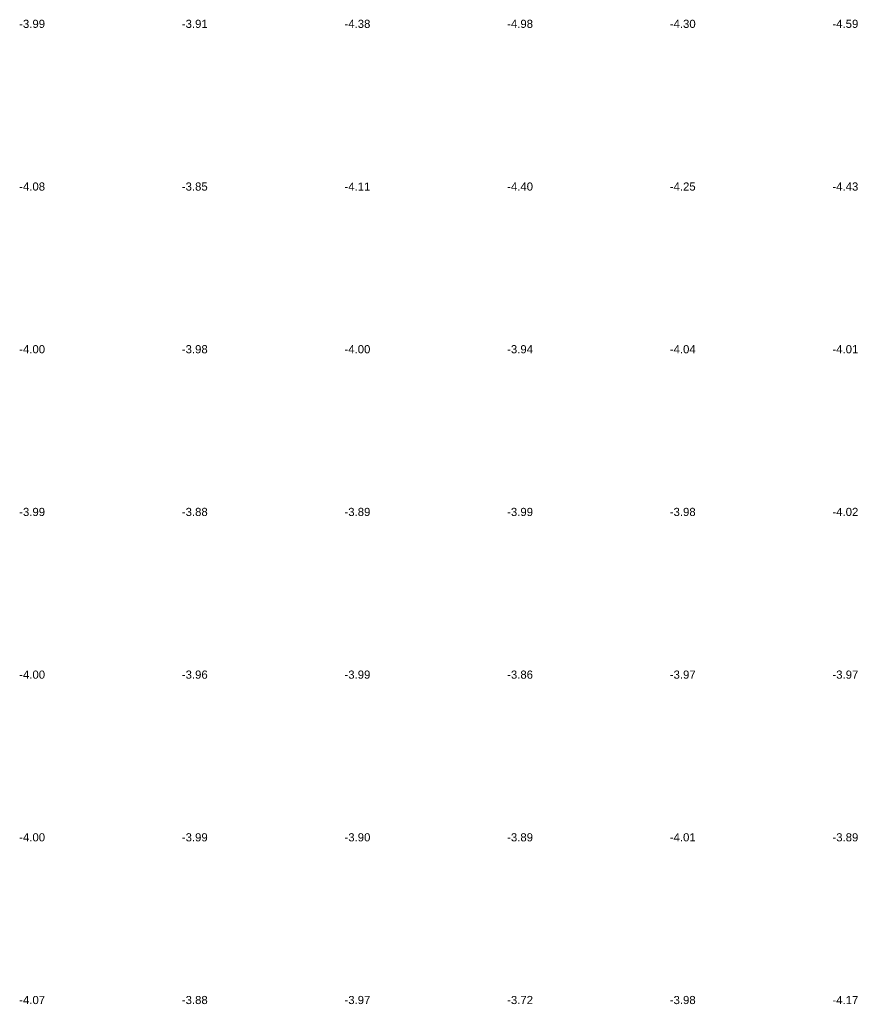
# Model space of a CAD drawing. Header units: metres. Extents: x 239209 to 240490, y 582227 to 583974.
# Tile 25 of 42: x 239690 to 239845, y 582906 to 583088. Entities that reach past the tile are written whole.
import ezdxf

# ---------------------------------------------------------------- set-up
doc = ezdxf.new("R2010")
doc.units = ezdxf.units.M
doc.layers.add('TM-SURFACE-TIN-LABELPeiling axel', color=7, linetype='Continuous', lineweight=18)
doc.styles.get("Standard").update_dxf_attribs({"font": 'arial.ttf'})

# ---------------------------------------------------------------- blocks, each defined once
blk = doc.blocks.new('*U200')
at = {"layer": 'TM-SURFACE-TIN-LABELPeiling axel', "color": 7, "linetype": 'Continuous', "lineweight": 18, "insert": (239689.99, 582907.09, -4.07), "char_height": 1.5, "attachment_point": 4}
blk.add_mtext('{\\fArial|b0|i0|c0|p34;-4.07}', dxfattribs=at)
blk = doc.blocks.new('*U201')
at = {"layer": 'TM-SURFACE-TIN-LABELPeiling axel', "color": 7, "linetype": 'Continuous', "lineweight": 18, "insert": (239689.99, 582937.09, -4), "char_height": 1.5, "attachment_point": 4}
blk.add_mtext('{\\fArial|b0|i0|c0|p34;-4.00}', dxfattribs=at)
blk = doc.blocks.new('*U202')
at = {"layer": 'TM-SURFACE-TIN-LABELPeiling axel', "color": 7, "linetype": 'Continuous', "lineweight": 18, "insert": (239689.99, 582967.09, -4), "char_height": 1.5, "attachment_point": 4}
blk.add_mtext('{\\fArial|b0|i0|c0|p34;-4.00}', dxfattribs=at)
blk = doc.blocks.new('*U203')
at = {"layer": 'TM-SURFACE-TIN-LABELPeiling axel', "color": 7, "linetype": 'Continuous', "lineweight": 18, "insert": (239689.99, 582997.09, -3.99), "char_height": 1.5, "attachment_point": 4}
blk.add_mtext('{\\fArial|b0|i0|c0|p34;-3.99}', dxfattribs=at)
blk = doc.blocks.new('*U204')
at = {"layer": 'TM-SURFACE-TIN-LABELPeiling axel', "color": 7, "linetype": 'Continuous', "lineweight": 18, "insert": (239689.99, 583027.09, -4), "char_height": 1.5, "attachment_point": 4}
blk.add_mtext('{\\fArial|b0|i0|c0|p34;-4.00}', dxfattribs=at)
blk = doc.blocks.new('*U205')
at = {"layer": 'TM-SURFACE-TIN-LABELPeiling axel', "color": 7, "linetype": 'Continuous', "lineweight": 18, "insert": (239689.99, 583057.09, -4.08), "char_height": 1.5, "attachment_point": 4}
blk.add_mtext('{\\fArial|b0|i0|c0|p34;-4.08}', dxfattribs=at)
blk = doc.blocks.new('*U206')
at = {"layer": 'TM-SURFACE-TIN-LABELPeiling axel', "color": 7, "linetype": 'Continuous', "lineweight": 18, "insert": (239689.99, 583087.09, -3.99), "char_height": 1.5, "attachment_point": 4}
blk.add_mtext('{\\fArial|b0|i0|c0|p34;-3.99}', dxfattribs=at)
blk = doc.blocks.new('*U227')
at = {"layer": 'TM-SURFACE-TIN-LABELPeiling axel', "color": 7, "linetype": 'Continuous', "lineweight": 18, "insert": (239719.99, 582907.09, -3.88), "char_height": 1.5, "attachment_point": 4}
blk.add_mtext('{\\fArial|b0|i0|c0|p34;-3.88}', dxfattribs=at)
blk = doc.blocks.new('*U228')
at = {"layer": 'TM-SURFACE-TIN-LABELPeiling axel', "color": 7, "linetype": 'Continuous', "lineweight": 18, "insert": (239719.99, 582937.09, -3.99), "char_height": 1.5, "attachment_point": 4}
blk.add_mtext('{\\fArial|b0|i0|c0|p34;-3.99}', dxfattribs=at)
blk = doc.blocks.new('*U229')
at = {"layer": 'TM-SURFACE-TIN-LABELPeiling axel', "color": 7, "linetype": 'Continuous', "lineweight": 18, "insert": (239719.99, 582967.09, -3.96), "char_height": 1.5, "attachment_point": 4}
blk.add_mtext('{\\fArial|b0|i0|c0|p34;-3.96}', dxfattribs=at)
blk = doc.blocks.new('*U230')
at = {"layer": 'TM-SURFACE-TIN-LABELPeiling axel', "color": 7, "linetype": 'Continuous', "lineweight": 18, "insert": (239719.99, 582997.09, -3.88), "char_height": 1.5, "attachment_point": 4}
blk.add_mtext('{\\fArial|b0|i0|c0|p34;-3.88}', dxfattribs=at)
blk = doc.blocks.new('*U231')
at = {"layer": 'TM-SURFACE-TIN-LABELPeiling axel', "color": 7, "linetype": 'Continuous', "lineweight": 18, "insert": (239719.99, 583027.09, -3.98), "char_height": 1.5, "attachment_point": 4}
blk.add_mtext('{\\fArial|b0|i0|c0|p34;-3.98}', dxfattribs=at)
blk = doc.blocks.new('*U232')
at = {"layer": 'TM-SURFACE-TIN-LABELPeiling axel', "color": 7, "linetype": 'Continuous', "lineweight": 18, "insert": (239719.99, 583057.09, -3.85), "char_height": 1.5, "attachment_point": 4}
blk.add_mtext('{\\fArial|b0|i0|c0|p34;-3.85}', dxfattribs=at)
blk = doc.blocks.new('*U233')
at = {"layer": 'TM-SURFACE-TIN-LABELPeiling axel', "color": 7, "linetype": 'Continuous', "lineweight": 18, "insert": (239719.99, 583087.09, -3.91), "char_height": 1.5, "attachment_point": 4}
blk.add_mtext('{\\fArial|b0|i0|c0|p34;-3.91}', dxfattribs=at)
blk = doc.blocks.new('*U255')
at = {"layer": 'TM-SURFACE-TIN-LABELPeiling axel', "color": 7, "linetype": 'Continuous', "lineweight": 18, "insert": (239749.99, 582907.09, -3.97), "char_height": 1.5, "attachment_point": 4}
blk.add_mtext('{\\fArial|b0|i0|c0|p34;-3.97}', dxfattribs=at)
blk = doc.blocks.new('*U256')
at = {"layer": 'TM-SURFACE-TIN-LABELPeiling axel', "color": 7, "linetype": 'Continuous', "lineweight": 18, "insert": (239749.99, 582937.09, -3.9), "char_height": 1.5, "attachment_point": 4}
blk.add_mtext('{\\fArial|b0|i0|c0|p34;-3.90}', dxfattribs=at)
blk = doc.blocks.new('*U257')
at = {"layer": 'TM-SURFACE-TIN-LABELPeiling axel', "color": 7, "linetype": 'Continuous', "lineweight": 18, "insert": (239749.99, 582967.09, -3.99), "char_height": 1.5, "attachment_point": 4}
blk.add_mtext('{\\fArial|b0|i0|c0|p34;-3.99}', dxfattribs=at)
blk = doc.blocks.new('*U258')
at = {"layer": 'TM-SURFACE-TIN-LABELPeiling axel', "color": 7, "linetype": 'Continuous', "lineweight": 18, "insert": (239749.99, 582997.09, -3.89), "char_height": 1.5, "attachment_point": 4}
blk.add_mtext('{\\fArial|b0|i0|c0|p34;-3.89}', dxfattribs=at)
blk = doc.blocks.new('*U259')
at = {"layer": 'TM-SURFACE-TIN-LABELPeiling axel', "color": 7, "linetype": 'Continuous', "lineweight": 18, "insert": (239749.99, 583027.09, -4), "char_height": 1.5, "attachment_point": 4}
blk.add_mtext('{\\fArial|b0|i0|c0|p34;-4.00}', dxfattribs=at)
blk = doc.blocks.new('*U260')
at = {"layer": 'TM-SURFACE-TIN-LABELPeiling axel', "color": 7, "linetype": 'Continuous', "lineweight": 18, "insert": (239749.99, 583057.09, -4.11), "char_height": 1.5, "attachment_point": 4}
blk.add_mtext('{\\fArial|b0|i0|c0|p34;-4.11}', dxfattribs=at)
blk = doc.blocks.new('*U261')
at = {"layer": 'TM-SURFACE-TIN-LABELPeiling axel', "color": 7, "linetype": 'Continuous', "lineweight": 18, "insert": (239749.99, 583087.09, -4.38), "char_height": 1.5, "attachment_point": 4}
blk.add_mtext('{\\fArial|b0|i0|c0|p34;-4.38}', dxfattribs=at)
blk = doc.blocks.new('*U282')
at = {"layer": 'TM-SURFACE-TIN-LABELPeiling axel', "color": 7, "linetype": 'Continuous', "lineweight": 18, "insert": (239779.99, 582907.09, -3.72), "char_height": 1.5, "attachment_point": 4}
blk.add_mtext('{\\fArial|b0|i0|c0|p34;-3.72}', dxfattribs=at)
blk = doc.blocks.new('*U283')
at = {"layer": 'TM-SURFACE-TIN-LABELPeiling axel', "color": 7, "linetype": 'Continuous', "lineweight": 18, "insert": (239779.99, 582937.09, -3.89), "char_height": 1.5, "attachment_point": 4}
blk.add_mtext('{\\fArial|b0|i0|c0|p34;-3.89}', dxfattribs=at)
blk = doc.blocks.new('*U284')
at = {"layer": 'TM-SURFACE-TIN-LABELPeiling axel', "color": 7, "linetype": 'Continuous', "lineweight": 18, "insert": (239779.99, 582967.09, -3.86), "char_height": 1.5, "attachment_point": 4}
blk.add_mtext('{\\fArial|b0|i0|c0|p34;-3.86}', dxfattribs=at)
blk = doc.blocks.new('*U285')
at = {"layer": 'TM-SURFACE-TIN-LABELPeiling axel', "color": 7, "linetype": 'Continuous', "lineweight": 18, "insert": (239779.99, 582997.09, -3.99), "char_height": 1.5, "attachment_point": 4}
blk.add_mtext('{\\fArial|b0|i0|c0|p34;-3.99}', dxfattribs=at)
blk = doc.blocks.new('*U286')
at = {"layer": 'TM-SURFACE-TIN-LABELPeiling axel', "color": 7, "linetype": 'Continuous', "lineweight": 18, "insert": (239779.99, 583027.09, -3.94), "char_height": 1.5, "attachment_point": 4}
blk.add_mtext('{\\fArial|b0|i0|c0|p34;-3.94}', dxfattribs=at)
blk = doc.blocks.new('*U287')
at = {"layer": 'TM-SURFACE-TIN-LABELPeiling axel', "color": 7, "linetype": 'Continuous', "lineweight": 18, "insert": (239779.99, 583057.09, -4.4), "char_height": 1.5, "attachment_point": 4}
blk.add_mtext('{\\fArial|b0|i0|c0|p34;-4.40}', dxfattribs=at)
blk = doc.blocks.new('*U288')
at = {"layer": 'TM-SURFACE-TIN-LABELPeiling axel', "color": 7, "linetype": 'Continuous', "lineweight": 18, "insert": (239779.99, 583087.09, -4.98), "char_height": 1.5, "attachment_point": 4}
blk.add_mtext('{\\fArial|b0|i0|c0|p34;-4.98}', dxfattribs=at)
blk = doc.blocks.new('*U308')
at = {"layer": 'TM-SURFACE-TIN-LABELPeiling axel', "color": 7, "linetype": 'Continuous', "lineweight": 18, "insert": (239809.99, 582907.09, -3.98), "char_height": 1.5, "attachment_point": 4}
blk.add_mtext('{\\fArial|b0|i0|c0|p34;-3.98}', dxfattribs=at)
blk = doc.blocks.new('*U309')
at = {"layer": 'TM-SURFACE-TIN-LABELPeiling axel', "color": 7, "linetype": 'Continuous', "lineweight": 18, "insert": (239809.99, 582937.09, -4.01), "char_height": 1.5, "attachment_point": 4}
blk.add_mtext('{\\fArial|b0|i0|c0|p34;-4.01}', dxfattribs=at)
blk = doc.blocks.new('*U310')
at = {"layer": 'TM-SURFACE-TIN-LABELPeiling axel', "color": 7, "linetype": 'Continuous', "lineweight": 18, "insert": (239809.99, 582967.09, -3.97), "char_height": 1.5, "attachment_point": 4}
blk.add_mtext('{\\fArial|b0|i0|c0|p34;-3.97}', dxfattribs=at)
blk = doc.blocks.new('*U311')
at = {"layer": 'TM-SURFACE-TIN-LABELPeiling axel', "color": 7, "linetype": 'Continuous', "lineweight": 18, "insert": (239809.99, 582997.09, -3.98), "char_height": 1.5, "attachment_point": 4}
blk.add_mtext('{\\fArial|b0|i0|c0|p34;-3.98}', dxfattribs=at)
blk = doc.blocks.new('*U312')
at = {"layer": 'TM-SURFACE-TIN-LABELPeiling axel', "color": 7, "linetype": 'Continuous', "lineweight": 18, "insert": (239809.99, 583027.09, -4.04), "char_height": 1.5, "attachment_point": 4}
blk.add_mtext('{\\fArial|b0|i0|c0|p34;-4.04}', dxfattribs=at)
blk = doc.blocks.new('*U313')
at = {"layer": 'TM-SURFACE-TIN-LABELPeiling axel', "color": 7, "linetype": 'Continuous', "lineweight": 18, "insert": (239809.99, 583057.09, -4.25), "char_height": 1.5, "attachment_point": 4}
blk.add_mtext('{\\fArial|b0|i0|c0|p34;-4.25}', dxfattribs=at)
blk = doc.blocks.new('*U314')
at = {"layer": 'TM-SURFACE-TIN-LABELPeiling axel', "color": 7, "linetype": 'Continuous', "lineweight": 18, "insert": (239809.99, 583087.09, -4.3), "char_height": 1.5, "attachment_point": 4}
blk.add_mtext('{\\fArial|b0|i0|c0|p34;-4.30}', dxfattribs=at)
blk = doc.blocks.new('*U335')
at = {"layer": 'TM-SURFACE-TIN-LABELPeiling axel', "color": 7, "linetype": 'Continuous', "lineweight": 18, "insert": (239839.99, 582907.09, -4.17), "char_height": 1.5, "attachment_point": 4}
blk.add_mtext('{\\fArial|b0|i0|c0|p34;-4.17}', dxfattribs=at)
blk = doc.blocks.new('*U336')
at = {"layer": 'TM-SURFACE-TIN-LABELPeiling axel', "color": 7, "linetype": 'Continuous', "lineweight": 18, "insert": (239839.99, 582937.09, -3.89), "char_height": 1.5, "attachment_point": 4}
blk.add_mtext('{\\fArial|b0|i0|c0|p34;-3.89}', dxfattribs=at)
blk = doc.blocks.new('*U337')
at = {"layer": 'TM-SURFACE-TIN-LABELPeiling axel', "color": 7, "linetype": 'Continuous', "lineweight": 18, "insert": (239839.99, 582967.09, -3.97), "char_height": 1.5, "attachment_point": 4}
blk.add_mtext('{\\fArial|b0|i0|c0|p34;-3.97}', dxfattribs=at)
blk = doc.blocks.new('*U338')
at = {"layer": 'TM-SURFACE-TIN-LABELPeiling axel', "color": 7, "linetype": 'Continuous', "lineweight": 18, "insert": (239839.99, 582997.09, -4.02), "char_height": 1.5, "attachment_point": 4}
blk.add_mtext('{\\fArial|b0|i0|c0|p34;-4.02}', dxfattribs=at)
blk = doc.blocks.new('*U339')
at = {"layer": 'TM-SURFACE-TIN-LABELPeiling axel', "color": 7, "linetype": 'Continuous', "lineweight": 18, "insert": (239839.99, 583027.09, -4.01), "char_height": 1.5, "attachment_point": 4}
blk.add_mtext('{\\fArial|b0|i0|c0|p34;-4.01}', dxfattribs=at)
blk = doc.blocks.new('*U340')
at = {"layer": 'TM-SURFACE-TIN-LABELPeiling axel', "color": 7, "linetype": 'Continuous', "lineweight": 18, "insert": (239839.99, 583057.09, -4.43), "char_height": 1.5, "attachment_point": 4}
blk.add_mtext('{\\fArial|b0|i0|c0|p34;-4.43}', dxfattribs=at)
blk = doc.blocks.new('*U341')
at = {"layer": 'TM-SURFACE-TIN-LABELPeiling axel', "color": 7, "linetype": 'Continuous', "lineweight": 18, "insert": (239839.99, 583087.09, -4.59), "char_height": 1.5, "attachment_point": 4}
blk.add_mtext('{\\fArial|b0|i0|c0|p34;-4.59}', dxfattribs=at)

msp = doc.modelspace()

# ---------------------------------------------------------------- block references
at = {"layer": 'TM-SURFACE-TIN-LABELPeiling axel', "color": 7, "linetype": 'Continuous', "lineweight": 18}
for name in ['*U206', '*U233', '*U261', '*U288', '*U314', '*U341', '*U205', '*U232', '*U260', '*U287', '*U313', '*U340', '*U204', '*U231', '*U259', '*U286', '*U312', '*U339', '*U203', '*U230', '*U258', '*U285', '*U311', '*U338', '*U202', '*U229', '*U257', '*U284', '*U310', '*U337', '*U201', '*U228', '*U256', '*U283', '*U309', '*U336', '*U200', '*U227', '*U255', '*U282', '*U308', '*U335']:
    msp.add_blockref(name, (0, 0), dxfattribs=at)

doc.saveas('drawing.dxf')
